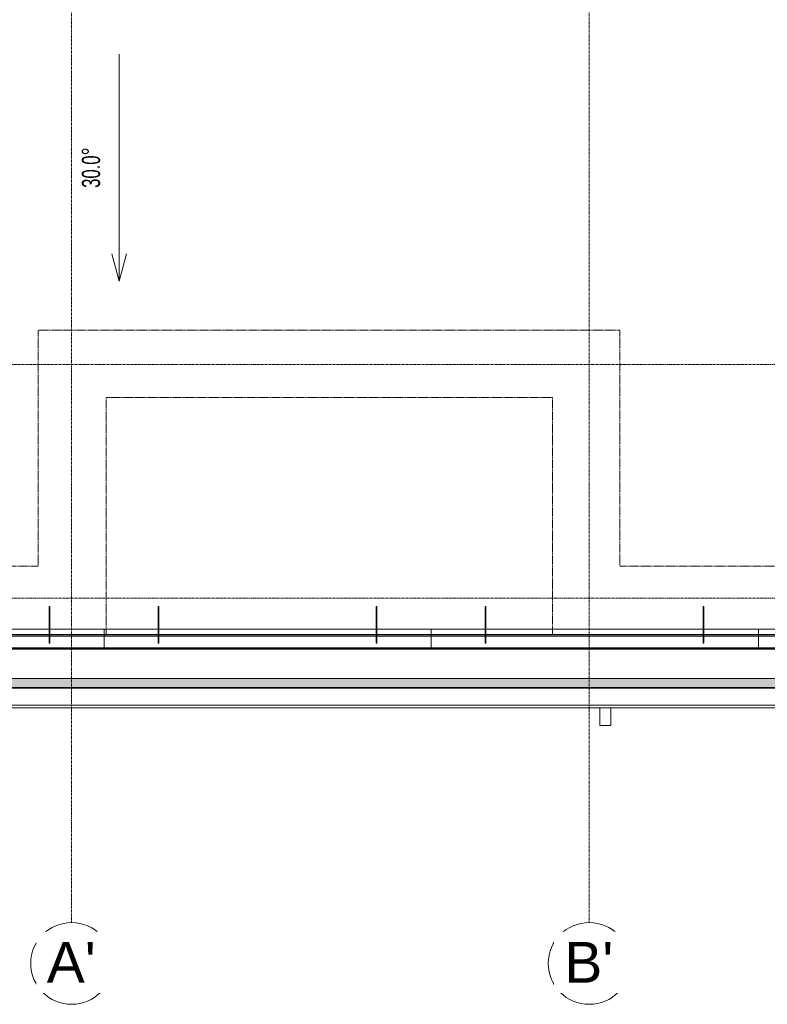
# Model space of a CAD drawing. Header units: millimetres. Extents: x -37728 to 44100, y 631619 to 691915.
# Tile 160 of 256: x -31843 to -27729, y 668037 to 673459. Entities that reach past the tile are written whole.
import ezdxf

# ---------------------------------------------------------------- set-up
doc = ezdxf.new("R2010")
doc.units = ezdxf.units.MM
doc.linetypes.add('Linia siatki', pattern=[2.2225, 1.27, -0.3175, 0.3175, -0.3175])
doc.linetypes.add('Ukryty', pattern=[0.714375, 0.47625, -0.238125])
doc.layers.add('_XREF', color=7, linetype='Continuous')
for name, color, linetype, lineweight in [('A-DETL-HDLN', 252, 'Ukryty', 5), ('A-DETL-MBND', 252, 'Continuous', 5), ('A-ROOF-OTLN', 252, 'Continuous', 5), ('A-ROOF-PATT', 252, 'Continuous', 5), ('G-ANNO-DIMS', 252, 'Continuous', 5), ('S-GRID', 252, 'Continuous', 5), ('S-GRID-IDEN', 252, 'Continuous', 5)]:
    doc.layers.add(name, color=color, linetype=linetype, lineweight=lineweight)
doc.styles.add('Arial Narrow_1', font='ARIALN.TTF', dxfattribs={"width": 0.8, "height": 10})
doc.styles.add('Arial_2', font='arial.ttf', dxfattribs={"height": 22.5})

# ---------------------------------------------------------------- blocks, each defined once
blk = doc.blocks.new('Construction_Roof-Accessories_Lindab_KOTEGL - Construction_Roof-Accessories_Lindab_KOTEGL-V33-Dach PB')
at = {"layer": 'A-DETL-MBND', "color": 252}
for p, q in [((63731.56, 65508.46), (63731.56, 65523.02)), ((63731.56, 65523.02), (63731.56, 65514.05)), ((63731.86, 65523.02), (63731.56, 65523.02)), ((63731.86, 65514.05), (63731.86, 65523.02)), ((63731.86, 65523.02), (63731.86, 65508.46)), ((63731.56, 65511.84), (63731.56, 65514.05)), ((63731.56, 65514.05), (63731.56, 65512)), ((63731.56, 65511.54), (63731.56, 65513.26)), ((63731.56, 65512), (63731.56, 65511.55)), ((63731.56, 65512), (63731.86, 65512)), ((63731.56, 65511.55), (63731.56, 65511.84)), ((63731.56, 65509.35), (63731.56, 65511.55)), ((63731.56, 65511.55), (63731.56, 65511.49)), ((63731.56, 65511.48), (63731.56, 65511.54)), ((63731.56, 65511.32), (63731.56, 65511.48)), ((63731.56, 65511.05), (63731.56, 65511.45)), ((63731.56, 65511.45), (63731.56, 65511.09)), ((63731.56, 65511.12), (63731.56, 65511.28)), ((63731.56, 65511.07), (63731.56, 65510.44)), ((63731.56, 65509.04), (63731.56, 65510.76)), ((63731.56, 65510.39), (63731.56, 65509.05)), ((63731.56, 65509.05), (63731.56, 65509.35)), ((63731.86, 65514.05), (63731.86, 65511.84)), ((63731.86, 65512), (63731.86, 65514.05)), ((63731.86, 65513.26), (63731.86, 65511.54)), ((63731.86, 65511.55), (63731.86, 65512)), ((63731.86, 65511.84), (63731.86, 65511.55)), ((63731.86, 65511.55), (63731.86, 65509.35)), ((63731.86, 65511.49), (63731.86, 65511.55)), ((63731.86, 65511.54), (63731.86, 65511.48)), ((63731.86, 65511.48), (63731.86, 65511.32)), ((63731.86, 65511.45), (63731.86, 65511.09)), ((63731.86, 65511.09), (63731.86, 65511.45)), ((63731.86, 65511.28), (63731.86, 65511.12)), ((63731.86, 65511.09), (63731.86, 65511.05)), ((63731.86, 65510.44), (63731.86, 65511.07)), ((63731.86, 65511.05), (63731.86, 65511.05)), ((63731.86, 65510.76), (63731.86, 65509.04)), ((63731.86, 65509.05), (63731.86, 65510.39)), ((63731.86, 65509.35), (63731.86, 65509.05)), ((63731.56, 65508.25), (63731.56, 65509.05)), ((63731.56, 65509.05), (63731.56, 65508.98)), ((63731.56, 65508.98), (63731.56, 65509.04)), ((63731.56, 65508.82), (63731.56, 65508.98)), ((63731.56, 65508.59), (63731.56, 65508.95)), ((63731.56, 65508.95), (63731.56, 65508.59)), ((63731.56, 65508.62), (63731.56, 65508.78)), ((63731.56, 65508.55), (63731.56, 65508.59)), ((63731.56, 65508.57), (63731.56, 65506.09)), ((63731.56, 65508.55), (63731.56, 65508.55)), ((63731.56, 65508.46), (63731.56, 65507.65)), ((63731.56, 65507.99), (63731.56, 65508.32)), ((63731.56, 65506.05), (63731.56, 65508.25)), ((63731.56, 65507.65), (63731.56, 65507.98)), ((63731.56, 65503.07), (63731.56, 65507.65)), ((63731.56, 65506.84), (63731.56, 65507.6)), ((63731.56, 65506.09), (63731.56, 65504.19)), ((63731.56, 65504.15), (63731.56, 65502.89)), ((63731.86, 65509.05), (63731.86, 65508.25)), ((63731.86, 65508.98), (63731.86, 65509.05)), ((63731.86, 65509.04), (63731.86, 65508.98)), ((63731.86, 65508.98), (63731.86, 65508.82)), ((63731.86, 65508.95), (63731.86, 65508.59)), ((63731.86, 65508.59), (63731.86, 65508.95)), ((63731.86, 65508.78), (63731.86, 65508.62)), ((63731.86, 65508.59), (63731.86, 65508.55)), ((63731.86, 65506.09), (63731.86, 65508.57)), ((63731.86, 65508.55), (63731.86, 65508.55)), ((63731.86, 65507.65), (63731.86, 65508.46)), ((63731.86, 65508.32), (63731.86, 65507.99)), ((63731.86, 65508.25), (63731.86, 65506.05)), ((63731.86, 65507.98), (63731.86, 65507.65)), ((63731.86, 65507.65), (63731.86, 65503.07)), ((63731.86, 65507.6), (63731.86, 65506.84)), ((63731.86, 65504.19), (63731.86, 65506.09)), ((63731.86, 65502.89), (63731.86, 65504.15)), ((63731.56, 65503.07), (63731.56, 65502.82)), ((63731.56, 65502.89), (63731.56, 65502.84)), ((63731.56, 65502.84), (63731.56, 65502.82)), ((63731.56, 65502.82), (63731.86, 65502.82)), ((63731.86, 65502.82), (63731.86, 65503.07)), ((63731.86, 65502.84), (63731.86, 65502.89)), ((63731.86, 65502.82), (63731.86, 65502.84))]:
    blk.add_line(p, q, dxfattribs=at)
blk = doc.blocks.new('Construction_Roof-Accessories_Lindab_SNO_KOTEGL - Construction_Roof-Accessories_Lindab_SNO-V34-Dach PB')
at = {"layer": 'A-DETL-MBND', "color": 252}
for p, q in [((63611.56, 65510.41), (63581.86, 65510.41)), ((63581.86, 65510.41), (63581.86, 65510.31)), ((63581.86, 65510.41), (63581.86, 65510.38)), ((63581.86, 65504.19), (63581.86, 65510.38)), ((63581.86, 65510.25), (63581.86, 65510.3)), ((63581.86, 65510.28), (63581.86, 65510.3)), ((63581.86, 65510.28), (63581.86, 65504.19)), ((63581.86, 65510.25), (63581.86, 65506.85)), ((63581.86, 65506.78), (63581.86, 65510.25)), ((63611.86, 65510.41), (63611.58, 65510.41)), ((63731.56, 65510.41), (63611.86, 65510.41)), ((63731.86, 65510.41), (63731.58, 65510.41)), ((63761.86, 65510.41), (63731.9, 65510.41)), ((63761.86, 65510.31), (63761.86, 65510.41)), ((63761.86, 65510.38), (63761.86, 65510.41)), ((63761.86, 65510.38), (63761.86, 65504.19)), ((63761.86, 65510.3), (63761.86, 65510.28)), ((63761.86, 65510.3), (63761.86, 65510.27)), ((63761.86, 65504.19), (63761.86, 65510.28)), ((63761.86, 65510.27), (63761.86, 65510.25)), ((63761.86, 65510.25), (63761.86, 65506.78)), ((63761.86, 65506.85), (63761.86, 65510.25)), ((63581.86, 65506.93), (63581.86, 65507.58)), ((63581.86, 65507.58), (63581.86, 65507.54)), ((63581.86, 65507.58), (63611.56, 65507.58)), ((63581.86, 65507.54), (63581.86, 65506.93)), ((63581.86, 65507.54), (63611.56, 65507.54)), ((63581.86, 65506.86), (63581.86, 65506.93)), ((63581.86, 65506.73), (63581.86, 65506.86)), ((63581.86, 65506.79), (63581.86, 65506.85)), ((63581.86, 65506.85), (63611.56, 65506.85)), ((63581.86, 65506.73), (63581.86, 65506.79)), ((63581.86, 65506.78), (63581.86, 65506.6)), ((63581.86, 65506.78), (63611.56, 65506.78)), ((63581.86, 65506.72), (63581.86, 65506.73)), ((63581.86, 65506.72), (63581.86, 65506.73)), ((63581.86, 65506.66), (63581.86, 65506.62)), ((63581.86, 65506.62), (63581.86, 65506.6)), ((63581.86, 65506.6), (63611.56, 65506.6)), ((63581.86, 65504.19), (63581.86, 65503.86)), ((63581.86, 65503.93), (63581.86, 65504.08)), ((63581.86, 65503.92), (63581.86, 65500.14)), ((63581.86, 65500.09), (63581.86, 65503.86)), ((63611.56, 65507.58), (63611.86, 65507.58)), ((63611.56, 65506.85), (63611.86, 65506.85)), ((63611.56, 65506.6), (63611.86, 65506.6)), ((63611.58, 65506.78), (63611.86, 65506.78)), ((63611.59, 65507.54), (63611.86, 65507.54)), ((63611.86, 65507.58), (63731.56, 65507.58)), ((63611.86, 65507.54), (63731.56, 65507.54)), ((63611.86, 65506.85), (63731.56, 65506.85)), ((63611.86, 65506.78), (63731.56, 65506.78)), ((63611.86, 65506.6), (63731.56, 65506.6)), ((63731.56, 65507.58), (63731.86, 65507.58)), ((63731.56, 65506.85), (63731.86, 65506.85)), ((63731.56, 65506.6), (63731.86, 65506.6)), ((63731.58, 65506.78), (63731.86, 65506.78)), ((63731.59, 65507.54), (63731.86, 65507.54)), ((63731.9, 65507.58), (63761.86, 65507.58)), ((63731.9, 65507.54), (63761.86, 65507.54)), ((63731.9, 65506.85), (63761.86, 65506.85)), ((63731.9, 65506.78), (63761.86, 65506.78)), ((63731.9, 65506.6), (63761.86, 65506.6)), ((63761.86, 65507.54), (63761.86, 65507.58)), ((63761.86, 65507.58), (63761.86, 65506.93)), ((63761.86, 65506.93), (63761.86, 65507.54)), ((63761.86, 65506.93), (63761.86, 65506.72)), ((63761.86, 65506.85), (63761.86, 65506.72)), ((63761.86, 65506.61), (63761.86, 65506.78)), ((63761.86, 65506.62), (63761.86, 65506.66)), ((63761.86, 65506.6), (63761.86, 65506.62)), ((63761.86, 65506.6), (63761.86, 65506.61)), ((63761.86, 65506.6), (63761.86, 65506.6)), ((63761.86, 65503.86), (63761.86, 65504.19)), ((63761.86, 65504.08), (63761.86, 65503.93)), ((63761.86, 65500.14), (63761.86, 65503.92)), ((63761.86, 65503.86), (63761.86, 65500.09)), ((63581.86, 65500.14), (63761.86, 65500.14)), ((63581.86, 65499.87), (63581.86, 65500.09)), ((63581.86, 65500.09), (63761.86, 65500.09)), ((63581.86, 65500.02), (63581.86, 65499.94)), ((63581.86, 65499.94), (63581.86, 65499.87)), ((63581.86, 65499.7), (63581.86, 65499.81)), ((63581.86, 65499.81), (63581.86, 65499.7)), ((63581.86, 65499.81), (63761.86, 65499.81)), ((63581.86, 65499.74), (63581.86, 65499.8)), ((63581.86, 65499.67), (63581.86, 65499.74)), ((63581.86, 65499.55), (63581.86, 65499.7)), ((63581.86, 65499.7), (63761.86, 65499.7)), ((63581.86, 65499.66), (63581.86, 65499.67)), ((63581.86, 65499.66), (63581.86, 65499.67)), ((63581.86, 65499.66), (63581.86, 65499.54)), ((63581.86, 65499.55), (63581.86, 65499.54)), ((63581.86, 65499.54), (63761.86, 65499.54)), ((63761.86, 65500.09), (63761.86, 65499.87)), ((63761.86, 65499.94), (63761.86, 65500.02)), ((63761.86, 65499.87), (63761.86, 65499.94)), ((63761.86, 65499.7), (63761.86, 65499.81)), ((63761.86, 65499.81), (63761.86, 65499.7)), ((63761.86, 65499.8), (63761.86, 65499.66)), ((63761.86, 65499.7), (63761.86, 65499.55)), ((63761.86, 65499.54), (63761.86, 65499.66)), ((63761.86, 65499.54), (63761.86, 65499.55))]:
    blk.add_line(p, q, dxfattribs=at)
blk = doc.blocks.new('Construction_Roof-Accessories_Lindab_KOTEGL - Construction_Roof-Accessories_Lindab_KOTEGL-V35-Dach PB')
at = {"layer": 'A-DETL-MBND', "color": 252}
for p, q in [((63791.56, 65508.46), (63791.56, 65523.02)), ((63791.56, 65523.02), (63791.56, 65514.05)), ((63791.86, 65523.02), (63791.56, 65523.02)), ((63791.86, 65514.05), (63791.86, 65523.02)), ((63791.86, 65523.02), (63791.86, 65508.46)), ((63791.56, 65511.84), (63791.56, 65514.05)), ((63791.56, 65514.05), (63791.56, 65512)), ((63791.56, 65511.54), (63791.56, 65513.26)), ((63791.56, 65512), (63791.56, 65511.55)), ((63791.56, 65512), (63791.86, 65512)), ((63791.56, 65511.55), (63791.56, 65511.84)), ((63791.56, 65509.35), (63791.56, 65511.55)), ((63791.56, 65511.55), (63791.56, 65511.49)), ((63791.56, 65511.48), (63791.56, 65511.54)), ((63791.56, 65511.32), (63791.56, 65511.48)), ((63791.56, 65511.05), (63791.56, 65511.45)), ((63791.56, 65511.45), (63791.56, 65511.09)), ((63791.56, 65511.12), (63791.56, 65511.28)), ((63791.56, 65511.07), (63791.56, 65510.44)), ((63791.56, 65509.04), (63791.56, 65510.76)), ((63791.56, 65510.38), (63791.56, 65509.05)), ((63791.56, 65509.05), (63791.56, 65509.35)), ((63791.86, 65514.05), (63791.86, 65511.84)), ((63791.86, 65512), (63791.86, 65514.05)), ((63791.86, 65513.26), (63791.86, 65511.54)), ((63791.86, 65511.55), (63791.86, 65512)), ((63791.86, 65511.84), (63791.86, 65511.55)), ((63791.86, 65511.55), (63791.86, 65509.35)), ((63791.86, 65511.49), (63791.86, 65511.55)), ((63791.86, 65511.54), (63791.86, 65511.48)), ((63791.86, 65511.48), (63791.86, 65511.32)), ((63791.86, 65511.45), (63791.86, 65511.09)), ((63791.86, 65511.09), (63791.86, 65511.45)), ((63791.86, 65511.28), (63791.86, 65511.12)), ((63791.86, 65511.09), (63791.86, 65511.05)), ((63791.86, 65510.44), (63791.86, 65511.07)), ((63791.86, 65511.05), (63791.86, 65511.05)), ((63791.86, 65510.76), (63791.86, 65509.04)), ((63791.86, 65509.05), (63791.86, 65510.38)), ((63791.86, 65509.35), (63791.86, 65509.05)), ((63791.56, 65508.25), (63791.56, 65509.05)), ((63791.56, 65509.05), (63791.56, 65508.98)), ((63791.56, 65508.98), (63791.56, 65509.04)), ((63791.56, 65508.82), (63791.56, 65508.98)), ((63791.56, 65508.59), (63791.56, 65508.95)), ((63791.56, 65508.95), (63791.56, 65508.59)), ((63791.56, 65508.62), (63791.56, 65508.78)), ((63791.56, 65508.55), (63791.56, 65508.59)), ((63791.56, 65508.57), (63791.56, 65506.09)), ((63791.56, 65508.55), (63791.56, 65508.55)), ((63791.56, 65508.46), (63791.56, 65507.65)), ((63791.56, 65507.99), (63791.56, 65508.32)), ((63791.56, 65506.05), (63791.56, 65508.25)), ((63791.56, 65507.65), (63791.56, 65507.98)), ((63791.56, 65503.07), (63791.56, 65507.65)), ((63791.56, 65506.84), (63791.56, 65507.6)), ((63791.56, 65506.09), (63791.56, 65504.18)), ((63791.56, 65504.15), (63791.56, 65502.89)), ((63791.86, 65509.05), (63791.86, 65508.25)), ((63791.86, 65508.98), (63791.86, 65509.05)), ((63791.86, 65509.04), (63791.86, 65508.98)), ((63791.86, 65508.98), (63791.86, 65508.82)), ((63791.86, 65508.95), (63791.86, 65508.73)), ((63791.86, 65508.59), (63791.86, 65508.95)), ((63791.86, 65508.78), (63791.86, 65508.62)), ((63791.86, 65508.73), (63791.86, 65508.59)), ((63791.86, 65508.59), (63791.86, 65508.55)), ((63791.86, 65506.09), (63791.86, 65508.57)), ((63791.86, 65508.55), (63791.86, 65508.55)), ((63791.86, 65507.65), (63791.86, 65508.46)), ((63791.86, 65508.32), (63791.86, 65507.99)), ((63791.86, 65508.25), (63791.86, 65506.05)), ((63791.86, 65507.98), (63791.86, 65507.65)), ((63791.86, 65507.65), (63791.86, 65503.07)), ((63791.86, 65507.6), (63791.86, 65506.84)), ((63791.86, 65504.18), (63791.86, 65506.09)), ((63791.86, 65502.89), (63791.86, 65504.15)), ((63791.56, 65503.07), (63791.56, 65502.82)), ((63791.56, 65502.89), (63791.56, 65502.84)), ((63791.56, 65502.84), (63791.56, 65502.82)), ((63791.56, 65502.82), (63791.86, 65502.82)), ((63791.86, 65502.82), (63791.86, 65503.07)), ((63791.86, 65502.84), (63791.86, 65502.89)), ((63791.86, 65502.82), (63791.86, 65502.84))]:
    blk.add_line(p, q, dxfattribs=at)
blk = doc.blocks.new('Construction_Roof-Accessories_Lindab_KOTEGL - Construction_Roof-Accessories_Lindab_KOTEGL-V36-Dach PB')
at = {"layer": 'A-DETL-MBND', "color": 252}
for p, q in [((63911.56, 65508.46), (63911.56, 65523.02)), ((63911.56, 65523.02), (63911.56, 65514.05)), ((63911.86, 65523.02), (63911.56, 65523.02)), ((63911.86, 65514.05), (63911.86, 65523.02)), ((63911.86, 65523.02), (63911.86, 65508.46)), ((63911.56, 65511.84), (63911.56, 65514.05)), ((63911.56, 65514.05), (63911.56, 65512)), ((63911.56, 65511.54), (63911.56, 65513.26)), ((63911.56, 65512), (63911.56, 65511.55)), ((63911.56, 65512), (63911.86, 65512)), ((63911.56, 65511.55), (63911.56, 65511.84)), ((63911.56, 65509.35), (63911.56, 65511.55)), ((63911.56, 65511.55), (63911.56, 65511.49)), ((63911.56, 65511.48), (63911.56, 65511.54)), ((63911.56, 65511.32), (63911.56, 65511.48)), ((63911.56, 65511.05), (63911.56, 65511.45)), ((63911.56, 65511.45), (63911.56, 65511.09)), ((63911.56, 65511.12), (63911.56, 65511.28)), ((63911.56, 65511.07), (63911.56, 65510.44)), ((63911.56, 65509.04), (63911.56, 65510.76)), ((63911.56, 65510.39), (63911.56, 65509.05)), ((63911.56, 65509.05), (63911.56, 65509.35)), ((63911.86, 65514.05), (63911.86, 65511.84)), ((63911.86, 65512), (63911.86, 65514.05)), ((63911.86, 65513.26), (63911.86, 65511.54)), ((63911.86, 65511.55), (63911.86, 65512)), ((63911.86, 65511.84), (63911.86, 65511.55)), ((63911.86, 65511.55), (63911.86, 65509.35)), ((63911.86, 65511.49), (63911.86, 65511.55)), ((63911.86, 65511.54), (63911.86, 65511.48)), ((63911.86, 65511.48), (63911.86, 65511.32)), ((63911.86, 65511.45), (63911.86, 65511.09)), ((63911.86, 65511.09), (63911.86, 65511.45)), ((63911.86, 65511.28), (63911.86, 65511.12)), ((63911.86, 65511.09), (63911.86, 65511.05)), ((63911.86, 65510.44), (63911.86, 65511.07)), ((63911.86, 65511.05), (63911.86, 65511.05)), ((63911.86, 65510.76), (63911.86, 65509.04)), ((63911.86, 65509.05), (63911.86, 65510.39)), ((63911.86, 65509.35), (63911.86, 65509.05)), ((63911.56, 65508.25), (63911.56, 65509.05)), ((63911.56, 65509.05), (63911.56, 65508.98)), ((63911.56, 65508.98), (63911.56, 65509.04)), ((63911.56, 65508.82), (63911.56, 65508.98)), ((63911.56, 65508.59), (63911.56, 65508.95)), ((63911.56, 65508.95), (63911.56, 65508.59)), ((63911.56, 65508.62), (63911.56, 65508.78)), ((63911.56, 65508.55), (63911.56, 65508.59)), ((63911.56, 65508.57), (63911.56, 65506.09)), ((63911.56, 65508.55), (63911.56, 65508.55)), ((63911.56, 65508.46), (63911.56, 65507.65)), ((63911.56, 65507.99), (63911.56, 65508.32)), ((63911.56, 65506.05), (63911.56, 65508.25)), ((63911.56, 65507.65), (63911.56, 65507.98)), ((63911.56, 65503.07), (63911.56, 65507.65)), ((63911.56, 65506.84), (63911.56, 65507.6)), ((63911.56, 65506.09), (63911.56, 65504.19)), ((63911.56, 65504.15), (63911.56, 65502.89)), ((63911.86, 65509.05), (63911.86, 65508.25)), ((63911.86, 65508.98), (63911.86, 65509.05)), ((63911.86, 65509.04), (63911.86, 65508.98)), ((63911.86, 65508.98), (63911.86, 65508.82)), ((63911.86, 65508.95), (63911.86, 65508.59)), ((63911.86, 65508.59), (63911.86, 65508.95)), ((63911.86, 65508.78), (63911.86, 65508.62)), ((63911.86, 65508.59), (63911.86, 65508.55)), ((63911.86, 65506.09), (63911.86, 65508.57)), ((63911.86, 65508.55), (63911.86, 65508.55)), ((63911.86, 65507.65), (63911.86, 65508.46)), ((63911.86, 65508.32), (63911.86, 65507.99)), ((63911.86, 65508.25), (63911.86, 65506.05)), ((63911.86, 65507.98), (63911.86, 65507.65)), ((63911.86, 65507.65), (63911.86, 65503.07)), ((63911.86, 65507.6), (63911.86, 65506.84)), ((63911.86, 65504.19), (63911.86, 65506.09)), ((63911.86, 65502.89), (63911.86, 65504.15)), ((63911.56, 65503.07), (63911.56, 65502.82)), ((63911.56, 65502.89), (63911.56, 65502.84)), ((63911.56, 65502.84), (63911.56, 65502.82)), ((63911.56, 65502.82), (63911.86, 65502.82)), ((63911.86, 65502.82), (63911.86, 65503.07)), ((63911.86, 65502.84), (63911.86, 65502.89)), ((63911.86, 65502.82), (63911.86, 65502.84))]:
    blk.add_line(p, q, dxfattribs=at)
blk = doc.blocks.new('Construction_Roof-Accessories_Lindab_SNO_KOTEGL - Construction_Roof-Accessories_Lindab_SNO-V37-Dach PB')
at = {"layer": 'A-DETL-MBND', "color": 252}
for p, q in [((63791.56, 65510.41), (63761.86, 65510.41)), ((63761.86, 65510.41), (63761.86, 65510.35)), ((63761.86, 65510.41), (63761.86, 65510.38)), ((63761.86, 65504.19), (63761.86, 65510.38)), ((63761.86, 65510.35), (63761.86, 65510.31)), ((63761.86, 65510.29), (63761.86, 65510.3)), ((63761.86, 65510.28), (63761.86, 65510.3)), ((63761.86, 65510.25), (63761.86, 65510.29)), ((63761.86, 65510.28), (63761.86, 65504.19)), ((63761.86, 65510.25), (63761.86, 65506.85)), ((63761.86, 65506.78), (63761.86, 65510.25)), ((63791.86, 65510.41), (63791.58, 65510.41)), ((63911.56, 65510.41), (63791.86, 65510.41)), ((63911.86, 65510.41), (63911.58, 65510.41)), ((63941.86, 65510.41), (63911.86, 65510.41)), ((63941.86, 65510.31), (63941.86, 65510.41)), ((63941.86, 65510.38), (63941.86, 65510.41)), ((63941.86, 65510.38), (63941.86, 65504.19)), ((63941.86, 65510.3), (63941.86, 65510.28)), ((63941.86, 65510.3), (63941.86, 65510.25)), ((63941.86, 65504.19), (63941.86, 65510.28)), ((63941.86, 65510.25), (63941.86, 65506.78)), ((63941.86, 65506.85), (63941.86, 65510.25)), ((63761.86, 65506.93), (63761.86, 65507.58)), ((63761.86, 65507.58), (63761.86, 65507.54)), ((63761.86, 65507.58), (63791.56, 65507.58)), ((63761.86, 65507.54), (63761.86, 65506.93)), ((63761.86, 65507.54), (63791.56, 65507.54)), ((63761.86, 65506.8), (63761.86, 65506.93)), ((63761.86, 65506.79), (63761.86, 65506.85)), ((63761.86, 65506.85), (63791.56, 65506.85)), ((63761.86, 65506.76), (63761.86, 65506.8)), ((63761.86, 65506.75), (63761.86, 65506.79)), ((63761.86, 65506.78), (63761.86, 65506.6)), ((63761.86, 65506.78), (63791.56, 65506.78)), ((63761.86, 65506.73), (63761.86, 65506.76)), ((63761.86, 65506.73), (63761.86, 65506.75)), ((63761.86, 65506.72), (63761.86, 65506.73)), ((63761.86, 65506.72), (63761.86, 65506.73)), ((63761.86, 65506.66), (63761.86, 65506.6)), ((63761.86, 65506.6), (63791.56, 65506.6)), ((63761.86, 65504.19), (63761.86, 65503.86)), ((63761.86, 65503.93), (63761.86, 65504.08)), ((63761.86, 65503.92), (63761.86, 65500.14)), ((63761.86, 65500.09), (63761.86, 65503.86)), ((63791.56, 65507.58), (63791.86, 65507.58)), ((63791.56, 65506.85), (63791.86, 65506.85)), ((63791.56, 65506.6), (63791.86, 65506.6)), ((63791.58, 65506.78), (63791.86, 65506.78)), ((63791.59, 65507.54), (63791.86, 65507.54)), ((63791.86, 65507.58), (63911.56, 65507.58)), ((63791.86, 65507.54), (63911.56, 65507.54)), ((63791.86, 65506.85), (63911.56, 65506.85)), ((63791.86, 65506.78), (63911.56, 65506.78)), ((63791.86, 65506.6), (63911.56, 65506.6)), ((63911.56, 65507.58), (63911.86, 65507.58)), ((63911.56, 65506.85), (63911.86, 65506.85)), ((63911.56, 65506.6), (63911.86, 65506.6)), ((63911.58, 65506.78), (63911.86, 65506.78)), ((63911.59, 65507.54), (63911.86, 65507.54)), ((63911.86, 65507.58), (63941.86, 65507.58)), ((63911.86, 65507.54), (63941.86, 65507.54)), ((63911.86, 65506.85), (63941.86, 65506.85)), ((63911.86, 65506.78), (63941.86, 65506.78)), ((63911.86, 65506.6), (63941.86, 65506.6)), ((63941.86, 65507.54), (63941.86, 65507.58)), ((63941.86, 65507.58), (63941.86, 65506.93)), ((63941.86, 65506.93), (63941.86, 65507.54)), ((63941.86, 65506.93), (63941.86, 65506.72)), ((63941.86, 65506.85), (63941.86, 65506.79)), ((63941.86, 65506.79), (63941.86, 65506.72)), ((63941.86, 65506.6), (63941.86, 65506.78)), ((63941.86, 65506.6), (63941.86, 65506.66)), ((63941.86, 65503.86), (63941.86, 65504.19)), ((63941.86, 65504.08), (63941.86, 65503.93)), ((63941.86, 65500.14), (63941.86, 65503.92)), ((63941.86, 65503.86), (63941.86, 65500.09)), ((63761.86, 65500.14), (63941.86, 65500.14)), ((63761.86, 65499.87), (63761.86, 65500.09)), ((63761.86, 65500.09), (63941.86, 65500.09)), ((63761.86, 65500.02), (63761.86, 65499.94)), ((63761.86, 65499.94), (63761.86, 65499.87)), ((63761.86, 65499.7), (63761.86, 65499.81)), ((63761.86, 65499.81), (63761.86, 65499.7)), ((63761.86, 65499.81), (63941.86, 65499.81)), ((63761.86, 65499.66), (63761.86, 65499.8)), ((63761.86, 65499.55), (63761.86, 65499.7)), ((63761.86, 65499.7), (63941.86, 65499.7)), ((63761.86, 65499.66), (63761.86, 65499.67)), ((63761.86, 65499.66), (63761.86, 65499.54)), ((63761.86, 65499.55), (63761.86, 65499.54)), ((63761.86, 65499.54), (63941.86, 65499.54)), ((63941.86, 65500.09), (63941.86, 65499.87)), ((63941.86, 65499.94), (63941.86, 65500.02)), ((63941.86, 65499.87), (63941.86, 65499.94)), ((63941.86, 65499.7), (63941.86, 65499.81)), ((63941.86, 65499.81), (63941.86, 65499.7)), ((63941.86, 65499.8), (63941.86, 65499.66)), ((63941.86, 65499.7), (63941.86, 65499.55)), ((63941.86, 65499.54), (63941.86, 65499.66)), ((63941.86, 65499.54), (63941.86, 65499.55))]:
    blk.add_line(p, q, dxfattribs=at)
blk = doc.blocks.new('Construction_Roof-Accessories_Lindab_KOTEGL - Construction_Roof-Accessories_Lindab_KOTEGL-V38-Dach PB')
at = {"layer": 'A-DETL-MBND', "color": 252}
for p, q in [((63971.56, 65508.46), (63971.56, 65523.02)), ((63971.56, 65523.02), (63971.56, 65514.05)), ((63971.86, 65523.02), (63971.56, 65523.02)), ((63971.86, 65514.05), (63971.86, 65523.02)), ((63971.86, 65523.02), (63971.86, 65508.46)), ((63971.56, 65511.84), (63971.56, 65514.05)), ((63971.56, 65514.05), (63971.56, 65512)), ((63971.56, 65511.54), (63971.56, 65513.26)), ((63971.56, 65512), (63971.56, 65511.55)), ((63971.56, 65512), (63971.86, 65512)), ((63971.56, 65511.55), (63971.56, 65511.84)), ((63971.56, 65509.35), (63971.56, 65511.55)), ((63971.56, 65511.55), (63971.56, 65511.49)), ((63971.56, 65511.48), (63971.56, 65511.54)), ((63971.56, 65511.32), (63971.56, 65511.48)), ((63971.56, 65511.05), (63971.56, 65511.45)), ((63971.56, 65511.45), (63971.56, 65511.09)), ((63971.56, 65511.12), (63971.56, 65511.28)), ((63971.56, 65511.07), (63971.56, 65510.44)), ((63971.56, 65509.04), (63971.56, 65510.76)), ((63971.56, 65510.38), (63971.56, 65509.05)), ((63971.56, 65509.05), (63971.56, 65509.35)), ((63971.86, 65514.05), (63971.86, 65511.84)), ((63971.86, 65512), (63971.86, 65514.05)), ((63971.86, 65513.26), (63971.86, 65511.54)), ((63971.86, 65511.55), (63971.86, 65512)), ((63971.86, 65511.84), (63971.86, 65511.55)), ((63971.86, 65511.55), (63971.86, 65509.35)), ((63971.86, 65511.49), (63971.86, 65511.55)), ((63971.86, 65511.54), (63971.86, 65511.48)), ((63971.86, 65511.48), (63971.86, 65511.32)), ((63971.86, 65511.45), (63971.86, 65511.09)), ((63971.86, 65511.09), (63971.86, 65511.45)), ((63971.86, 65511.28), (63971.86, 65511.12)), ((63971.86, 65511.09), (63971.86, 65511.05)), ((63971.86, 65510.44), (63971.86, 65511.07)), ((63971.86, 65511.05), (63971.86, 65511.05)), ((63971.86, 65510.76), (63971.86, 65509.04)), ((63971.86, 65509.05), (63971.86, 65510.38)), ((63971.86, 65509.35), (63971.86, 65509.05)), ((63971.56, 65508.25), (63971.56, 65509.05)), ((63971.56, 65509.05), (63971.56, 65508.98)), ((63971.56, 65508.98), (63971.56, 65509.04)), ((63971.56, 65508.82), (63971.56, 65508.98)), ((63971.56, 65508.59), (63971.56, 65508.95)), ((63971.56, 65508.95), (63971.56, 65508.59)), ((63971.56, 65508.62), (63971.56, 65508.78)), ((63971.56, 65508.55), (63971.56, 65508.59)), ((63971.56, 65508.57), (63971.56, 65506.09)), ((63971.56, 65508.55), (63971.56, 65508.55)), ((63971.56, 65508.46), (63971.56, 65507.65)), ((63971.56, 65507.99), (63971.56, 65508.32)), ((63971.56, 65506.05), (63971.56, 65508.25)), ((63971.56, 65507.65), (63971.56, 65507.98)), ((63971.56, 65503.07), (63971.56, 65507.65)), ((63971.56, 65506.84), (63971.56, 65507.6)), ((63971.56, 65506.09), (63971.56, 65504.18)), ((63971.56, 65504.15), (63971.56, 65502.89)), ((63971.86, 65509.05), (63971.86, 65508.25)), ((63971.86, 65508.98), (63971.86, 65509.05)), ((63971.86, 65509.04), (63971.86, 65508.98)), ((63971.86, 65508.98), (63971.86, 65508.82)), ((63971.86, 65508.95), (63971.86, 65508.59)), ((63971.86, 65508.59), (63971.86, 65508.95)), ((63971.86, 65508.78), (63971.86, 65508.62)), ((63971.86, 65508.59), (63971.86, 65508.55)), ((63971.86, 65506.09), (63971.86, 65508.57)), ((63971.86, 65508.55), (63971.86, 65508.55)), ((63971.86, 65507.65), (63971.86, 65508.46)), ((63971.86, 65508.32), (63971.86, 65507.99)), ((63971.86, 65508.25), (63971.86, 65506.05)), ((63971.86, 65507.98), (63971.86, 65507.65)), ((63971.86, 65507.65), (63971.86, 65503.07)), ((63971.86, 65507.6), (63971.86, 65506.84)), ((63971.86, 65504.18), (63971.86, 65506.09)), ((63971.86, 65502.89), (63971.86, 65504.15)), ((63971.56, 65503.07), (63971.56, 65502.82)), ((63971.56, 65502.89), (63971.56, 65502.84)), ((63971.56, 65502.84), (63971.56, 65502.82)), ((63971.56, 65502.82), (63971.86, 65502.82)), ((63971.86, 65502.82), (63971.86, 65503.07)), ((63971.86, 65502.84), (63971.86, 65502.89)), ((63971.86, 65502.82), (63971.86, 65502.84))]:
    blk.add_line(p, q, dxfattribs=at)
blk = doc.blocks.new('Construction_Roof-Accessories_Lindab_KOTEGL - Construction_Roof-Accessories_Lindab_KOTEGL-V39-Dach PB')
at = {"layer": 'A-DETL-MBND', "color": 252}
for p, q in [((64091.56, 65508.46), (64091.56, 65523.02)), ((64091.56, 65523.02), (64091.56, 65514.05)), ((64091.86, 65523.02), (64091.56, 65523.02)), ((64091.86, 65514.05), (64091.86, 65523.02)), ((64091.86, 65523.02), (64091.86, 65508.46)), ((64091.56, 65511.84), (64091.56, 65514.05)), ((64091.56, 65514.05), (64091.56, 65512)), ((64091.56, 65511.54), (64091.56, 65513.26)), ((64091.56, 65512), (64091.56, 65511.55)), ((64091.56, 65512), (64091.86, 65512)), ((64091.56, 65511.55), (64091.56, 65511.84)), ((64091.56, 65509.35), (64091.56, 65511.55)), ((64091.56, 65511.55), (64091.56, 65511.49)), ((64091.56, 65511.48), (64091.56, 65511.54)), ((64091.56, 65511.32), (64091.56, 65511.48)), ((64091.56, 65511.05), (64091.56, 65511.45)), ((64091.56, 65511.45), (64091.56, 65511.09)), ((64091.56, 65511.12), (64091.56, 65511.28)), ((64091.56, 65511.07), (64091.56, 65510.44)), ((64091.56, 65509.04), (64091.56, 65510.76)), ((64091.56, 65510.39), (64091.56, 65509.05)), ((64091.56, 65509.05), (64091.56, 65509.35)), ((64091.86, 65514.05), (64091.86, 65511.84)), ((64091.86, 65512), (64091.86, 65514.05)), ((64091.86, 65513.26), (64091.86, 65511.54)), ((64091.86, 65511.55), (64091.86, 65512)), ((64091.86, 65511.84), (64091.86, 65511.55)), ((64091.86, 65511.55), (64091.86, 65509.35)), ((64091.86, 65511.49), (64091.86, 65511.55)), ((64091.86, 65511.54), (64091.86, 65511.48)), ((64091.86, 65511.48), (64091.86, 65511.32)), ((64091.86, 65511.45), (64091.86, 65511.09)), ((64091.86, 65511.09), (64091.86, 65511.45)), ((64091.86, 65511.28), (64091.86, 65511.12)), ((64091.86, 65511.09), (64091.86, 65511.05)), ((64091.86, 65510.44), (64091.86, 65511.07)), ((64091.86, 65511.05), (64091.86, 65511.05)), ((64091.86, 65510.76), (64091.86, 65509.04)), ((64091.86, 65509.05), (64091.86, 65510.39)), ((64091.86, 65509.35), (64091.86, 65509.05)), ((64091.56, 65508.25), (64091.56, 65509.05)), ((64091.56, 65509.05), (64091.56, 65508.98)), ((64091.56, 65508.98), (64091.56, 65509.04)), ((64091.56, 65508.82), (64091.56, 65508.98)), ((64091.56, 65508.59), (64091.56, 65508.95)), ((64091.56, 65508.95), (64091.56, 65508.59)), ((64091.56, 65508.62), (64091.56, 65508.78)), ((64091.56, 65508.55), (64091.56, 65508.59)), ((64091.56, 65508.57), (64091.56, 65506.09)), ((64091.56, 65508.55), (64091.56, 65508.55)), ((64091.56, 65508.46), (64091.56, 65507.65)), ((64091.56, 65507.99), (64091.56, 65508.32)), ((64091.56, 65506.05), (64091.56, 65508.25)), ((64091.56, 65507.65), (64091.56, 65507.98)), ((64091.56, 65503.07), (64091.56, 65507.65)), ((64091.56, 65506.84), (64091.56, 65507.6)), ((64091.56, 65506.09), (64091.56, 65504.19)), ((64091.56, 65504.15), (64091.56, 65502.89)), ((64091.86, 65509.05), (64091.86, 65508.25)), ((64091.86, 65508.98), (64091.86, 65509.05)), ((64091.86, 65509.04), (64091.86, 65508.98)), ((64091.86, 65508.98), (64091.86, 65508.82)), ((64091.86, 65508.95), (64091.86, 65508.59)), ((64091.86, 65508.59), (64091.86, 65508.95)), ((64091.86, 65508.78), (64091.86, 65508.62)), ((64091.86, 65508.59), (64091.86, 65508.55)), ((64091.86, 65506.09), (64091.86, 65508.57)), ((64091.86, 65508.55), (64091.86, 65508.55)), ((64091.86, 65507.65), (64091.86, 65508.46)), ((64091.86, 65508.32), (64091.86, 65507.99)), ((64091.86, 65508.25), (64091.86, 65506.05)), ((64091.86, 65507.98), (64091.86, 65507.65)), ((64091.86, 65507.65), (64091.86, 65503.07)), ((64091.86, 65507.6), (64091.86, 65506.84)), ((64091.86, 65504.19), (64091.86, 65506.09)), ((64091.86, 65502.89), (64091.86, 65504.15)), ((64091.56, 65503.07), (64091.56, 65502.82)), ((64091.56, 65502.89), (64091.56, 65502.84)), ((64091.56, 65502.84), (64091.56, 65502.82)), ((64091.56, 65502.82), (64091.86, 65502.82)), ((64091.86, 65502.82), (64091.86, 65503.07)), ((64091.86, 65502.84), (64091.86, 65502.89)), ((64091.86, 65502.82), (64091.86, 65502.84))]:
    blk.add_line(p, q, dxfattribs=at)
blk = doc.blocks.new('Construction_Roof-Accessories_Lindab_SNO_KOTEGL - Construction_Roof-Accessories_Lindab_SNO-V40-Dach PB')
at = {"layer": 'A-DETL-MBND', "color": 252}
for p, q in [((63971.56, 65510.41), (63941.86, 65510.41)), ((63941.86, 65510.41), (63941.86, 65510.35)), ((63941.86, 65510.41), (63941.86, 65510.38)), ((63941.86, 65504.19), (63941.86, 65510.38)), ((63941.86, 65510.35), (63941.86, 65510.31)), ((63941.86, 65510.25), (63941.86, 65510.3)), ((63941.86, 65510.28), (63941.86, 65510.3)), ((63941.86, 65510.28), (63941.86, 65504.19)), ((63941.86, 65510.25), (63941.86, 65506.85)), ((63941.86, 65506.78), (63941.86, 65510.25)), ((63971.86, 65510.41), (63971.58, 65510.41)), ((64091.56, 65510.41), (63971.86, 65510.41)), ((64091.86, 65510.41), (64091.58, 65510.41)), ((64121.86, 65510.41), (64091.86, 65510.41)), ((64121.86, 65510.39), (64121.86, 65510.41)), ((64121.86, 65510.38), (64121.86, 65510.41)), ((64121.86, 65510.31), (64121.86, 65510.39)), ((64121.86, 65510.38), (64121.86, 65504.19)), ((64121.86, 65510.3), (64121.86, 65510.28)), ((64121.86, 65510.3), (64121.86, 65510.25)), ((64121.86, 65504.19), (64121.86, 65510.28)), ((64121.86, 65510.25), (64121.86, 65506.78)), ((64121.86, 65506.85), (64121.86, 65510.25)), ((63941.86, 65506.93), (63941.86, 65507.58)), ((63941.86, 65507.58), (63941.86, 65507.54)), ((63941.86, 65507.58), (63971.56, 65507.58)), ((63941.86, 65507.54), (63941.86, 65506.93)), ((63941.86, 65507.54), (63971.56, 65507.54)), ((63941.86, 65506.86), (63941.86, 65506.93)), ((63941.86, 65506.72), (63941.86, 65506.86)), ((63941.86, 65506.72), (63941.86, 65506.85)), ((63941.86, 65506.85), (63971.56, 65506.85)), ((63941.86, 65506.78), (63941.86, 65506.6)), ((63941.86, 65506.78), (63971.56, 65506.78)), ((63941.86, 65506.66), (63941.86, 65506.62)), ((63941.86, 65506.62), (63941.86, 65506.6)), ((63941.86, 65506.6), (63971.56, 65506.6)), ((63941.86, 65504.19), (63941.86, 65503.86)), ((63941.86, 65503.93), (63941.86, 65504.08)), ((63941.86, 65503.92), (63941.86, 65500.14)), ((63941.86, 65500.09), (63941.86, 65503.86)), ((63971.56, 65507.58), (63971.86, 65507.58)), ((63971.56, 65506.85), (63971.86, 65506.85)), ((63971.56, 65506.6), (63971.86, 65506.6)), ((63971.58, 65506.78), (63971.86, 65506.78)), ((63971.59, 65507.54), (63971.86, 65507.54)), ((63971.86, 65507.58), (64091.56, 65507.58)), ((63971.86, 65507.54), (64091.56, 65507.54)), ((63971.86, 65506.85), (64091.56, 65506.85)), ((63971.86, 65506.78), (64091.56, 65506.78)), ((63971.86, 65506.6), (64091.56, 65506.6)), ((64091.56, 65507.58), (64091.86, 65507.58)), ((64091.56, 65506.85), (64091.86, 65506.85)), ((64091.56, 65506.6), (64091.86, 65506.6)), ((64091.58, 65506.78), (64091.86, 65506.78)), ((64091.59, 65507.54), (64091.86, 65507.54)), ((64091.86, 65507.58), (64121.86, 65507.58)), ((64091.86, 65507.54), (64121.86, 65507.54)), ((64091.86, 65506.85), (64121.86, 65506.85)), ((64091.86, 65506.78), (64121.86, 65506.78)), ((64091.86, 65506.6), (64121.86, 65506.6)), ((64121.86, 65507.54), (64121.86, 65507.58)), ((64121.86, 65507.58), (64121.86, 65506.93)), ((64121.86, 65506.93), (64121.86, 65507.54)), ((64121.86, 65506.93), (64121.86, 65506.8)), ((64121.86, 65506.85), (64121.86, 65506.75)), ((64121.86, 65506.8), (64121.86, 65506.73)), ((64121.86, 65506.6), (64121.86, 65506.78)), ((64121.86, 65506.75), (64121.86, 65506.72)), ((64121.86, 65506.73), (64121.86, 65506.72)), ((64121.86, 65506.6), (64121.86, 65506.66)), ((64121.86, 65503.86), (64121.86, 65504.19)), ((64121.86, 65504.08), (64121.86, 65503.93)), ((64121.86, 65500.14), (64121.86, 65503.92)), ((64121.86, 65503.86), (64121.86, 65500.09)), ((63941.86, 65500.14), (64121.86, 65500.14)), ((63941.86, 65499.87), (63941.86, 65500.09)), ((63941.86, 65500.09), (64121.86, 65500.09)), ((63941.86, 65500.02), (63941.86, 65499.94)), ((63941.86, 65499.94), (63941.86, 65499.87)), ((63941.86, 65499.7), (63941.86, 65499.81)), ((63941.86, 65499.81), (63941.86, 65499.7)), ((63941.86, 65499.81), (64121.86, 65499.81)), ((63941.86, 65499.67), (63941.86, 65499.8)), ((63941.86, 65499.55), (63941.86, 65499.7)), ((63941.86, 65499.7), (64121.86, 65499.7)), ((63941.86, 65499.66), (63941.86, 65499.67)), ((63941.86, 65499.66), (63941.86, 65499.54)), ((63941.86, 65499.55), (63941.86, 65499.54)), ((63941.86, 65499.54), (64121.86, 65499.54)), ((64121.86, 65500.09), (64121.86, 65499.87)), ((64121.86, 65499.94), (64121.86, 65500.02)), ((64121.86, 65499.87), (64121.86, 65499.94)), ((64121.86, 65499.7), (64121.86, 65499.81)), ((64121.86, 65499.81), (64121.86, 65499.7)), ((64121.86, 65499.8), (64121.86, 65499.66)), ((64121.86, 65499.7), (64121.86, 65499.55)), ((64121.86, 65499.54), (64121.86, 65499.66)), ((64121.86, 65499.54), (64121.86, 65499.55))]:
    blk.add_line(p, q, dxfattribs=at)
blk = doc.blocks.new('Construction_Roof-Accessories_Lindab_SNO_KOTEGL - Construction_Roof-Accessories_Lindab_SNO-V43-Dach PB')
at = {"layer": 'A-DETL-MBND', "color": 252}
for p, q in [((64151.56, 65510.41), (64121.86, 65510.41)), ((64121.86, 65510.41), (64121.86, 65510.35)), ((64121.86, 65510.41), (64121.86, 65510.38)), ((64121.86, 65504.19), (64121.86, 65510.38)), ((64121.86, 65510.35), (64121.86, 65510.31)), ((64121.86, 65510.25), (64121.86, 65510.3)), ((64121.86, 65510.28), (64121.86, 65510.3)), ((64121.86, 65510.28), (64121.86, 65504.19)), ((64121.86, 65510.25), (64121.86, 65506.85)), ((64121.86, 65506.78), (64121.86, 65510.25)), ((64151.86, 65510.41), (64151.58, 65510.41)), ((64271.56, 65510.41), (64151.86, 65510.41)), ((64271.86, 65510.41), (64271.58, 65510.41)), ((64301.86, 65510.41), (64271.86, 65510.41)), ((64301.86, 65510.39), (64301.86, 65510.41)), ((64301.86, 65510.38), (64301.86, 65510.41)), ((64301.86, 65510.31), (64301.86, 65510.39)), ((64301.86, 65510.38), (64301.86, 65504.19)), ((64301.86, 65510.3), (64301.86, 65510.28)), ((64301.86, 65510.3), (64301.86, 65510.29)), ((64301.86, 65510.29), (64301.86, 65510.25)), ((64301.86, 65504.19), (64301.86, 65510.28)), ((64301.86, 65510.25), (64301.86, 65506.78)), ((64301.86, 65506.85), (64301.86, 65510.25)), ((64121.86, 65506.93), (64121.86, 65507.58)), ((64121.86, 65507.58), (64121.86, 65507.54)), ((64121.86, 65507.58), (64151.56, 65507.58)), ((64121.86, 65507.54), (64121.86, 65506.93)), ((64121.86, 65507.54), (64151.56, 65507.54)), ((64121.86, 65506.86), (64121.86, 65506.93)), ((64121.86, 65506.8), (64121.86, 65506.86)), ((64121.86, 65506.79), (64121.86, 65506.85)), ((64121.86, 65506.85), (64151.56, 65506.85)), ((64121.86, 65506.73), (64121.86, 65506.8)), ((64121.86, 65506.75), (64121.86, 65506.79)), ((64121.86, 65506.78), (64121.86, 65506.6)), ((64121.86, 65506.78), (64151.56, 65506.78)), ((64121.86, 65506.73), (64121.86, 65506.75)), ((64121.86, 65506.72), (64121.86, 65506.73)), ((64121.86, 65506.72), (64121.86, 65506.73)), ((64121.86, 65506.66), (64121.86, 65506.62)), ((64121.86, 65506.62), (64121.86, 65506.6)), ((64121.86, 65506.6), (64151.56, 65506.6)), ((64121.86, 65504.19), (64121.86, 65503.86)), ((64121.86, 65503.93), (64121.86, 65504.08)), ((64121.86, 65503.92), (64121.86, 65500.14)), ((64121.86, 65500.09), (64121.86, 65503.86)), ((64151.56, 65507.58), (64151.86, 65507.58)), ((64151.56, 65506.85), (64151.86, 65506.85)), ((64151.56, 65506.6), (64151.86, 65506.6)), ((64151.58, 65506.78), (64151.86, 65506.78)), ((64151.59, 65507.54), (64151.86, 65507.54)), ((64151.86, 65507.58), (64271.56, 65507.58)), ((64151.86, 65507.54), (64271.56, 65507.54)), ((64151.86, 65506.85), (64271.56, 65506.85)), ((64151.86, 65506.78), (64271.56, 65506.78)), ((64151.86, 65506.6), (64271.56, 65506.6)), ((64271.56, 65507.58), (64271.86, 65507.58)), ((64271.56, 65506.85), (64271.86, 65506.85)), ((64271.56, 65506.6), (64271.86, 65506.6)), ((64271.58, 65506.78), (64271.86, 65506.78)), ((64271.59, 65507.54), (64271.86, 65507.54)), ((64271.86, 65507.58), (64301.86, 65507.58)), ((64271.86, 65507.54), (64301.86, 65507.54)), ((64271.86, 65506.85), (64301.86, 65506.85)), ((64271.86, 65506.78), (64301.86, 65506.78)), ((64271.86, 65506.6), (64301.86, 65506.6)), ((64301.86, 65507.54), (64301.86, 65507.58)), ((64301.86, 65507.58), (64301.86, 65506.93)), ((64301.86, 65506.93), (64301.86, 65507.54)), ((64301.86, 65506.93), (64301.86, 65506.86)), ((64301.86, 65506.86), (64301.86, 65506.8)), ((64301.86, 65506.85), (64301.86, 65506.79)), ((64301.86, 65506.8), (64301.86, 65506.76)), ((64301.86, 65506.79), (64301.86, 65506.75)), ((64301.86, 65506.7), (64301.86, 65506.78)), ((64301.86, 65506.76), (64301.86, 65506.73)), ((64301.86, 65506.75), (64301.86, 65506.73)), ((64301.86, 65506.73), (64301.86, 65506.72)), ((64301.86, 65506.73), (64301.86, 65506.72)), ((64301.86, 65506.6), (64301.86, 65506.7)), ((64301.86, 65506.62), (64301.86, 65506.66)), ((64301.86, 65506.6), (64301.86, 65506.62)), ((64301.86, 65503.86), (64301.86, 65504.19)), ((64301.86, 65504.08), (64301.86, 65504.04)), ((64301.86, 65504.04), (64301.86, 65503.98)), ((64301.86, 65503.98), (64301.86, 65503.93)), ((64301.86, 65500.14), (64301.86, 65503.92)), ((64301.86, 65503.86), (64301.86, 65500.09)), ((64121.86, 65500.14), (64301.86, 65500.14)), ((64121.86, 65499.87), (64121.86, 65500.09)), ((64121.86, 65500.09), (64301.86, 65500.09)), ((64121.86, 65500.02), (64121.86, 65499.94)), ((64121.86, 65499.94), (64121.86, 65499.87)), ((64121.86, 65499.7), (64121.86, 65499.81)), ((64121.86, 65499.81), (64121.86, 65499.7)), ((64121.86, 65499.81), (64301.86, 65499.81)), ((64121.86, 65499.67), (64121.86, 65499.8)), ((64121.86, 65499.55), (64121.86, 65499.7)), ((64121.86, 65499.7), (64301.86, 65499.7)), ((64121.86, 65499.66), (64121.86, 65499.67)), ((64121.86, 65499.66), (64121.86, 65499.54)), ((64121.86, 65499.55), (64121.86, 65499.54)), ((64121.86, 65499.54), (64301.86, 65499.54)), ((64301.86, 65500.09), (64301.86, 65499.87)), ((64301.86, 65499.94), (64301.86, 65500.02)), ((64301.86, 65499.87), (64301.86, 65499.94)), ((64301.86, 65499.7), (64301.86, 65499.81)), ((64301.86, 65499.81), (64301.86, 65499.7)), ((64301.86, 65499.8), (64301.86, 65499.74)), ((64301.86, 65499.74), (64301.86, 65499.66)), ((64301.86, 65499.7), (64301.86, 65499.55)), ((64301.86, 65499.56), (64301.86, 65499.66)), ((64301.86, 65499.54), (64301.86, 65499.56)), ((64301.86, 65499.54), (64301.86, 65499.55))]:
    blk.add_line(p, q, dxfattribs=at)
blk = doc.blocks.new('Siatka - M_Symbol siatki - okrąg mniejszy-7853319-Dach PB')
at = {"layer": 'S-GRID-IDEN', "color": 252}
blk.add_circle((0, 0), 0.45, dxfattribs=at)
blk = doc.blocks.new('A$C4e31ac75')
at = {"layer": 'A-ROOF-PATT'}
h = blk.add_hatch(color=256, dxfattribs=at)
h.paths.add_polyline_path([(24.55, 1450.05), (19.55, 1455.05), (-1104.48, 1455.05), (-1109.48, 1450.05), (-9.78, 1450.05), (-9.12, 1450.82), (-8.13, 1451.55), (-6.97, 1452.01), (-5.73, 1452.18), (-4.36, 1451.98), (-3.23, 1451.51), (-2.09, 1450.57), (-1.68, 1450.05), (20.04, 1450.05)])
h.paths.add_polyline_path([(-2.19, 1450.05), (-1.93, 1450.05), (-2.34, 1450.57), (-3.33, 1451.33), (-4.49, 1451.81), (-5.73, 1451.98), (-7.02, 1451.79), (-8.23, 1451.26), (-9.12, 1450.57), (-9.53, 1450.05), (-2.34, 1450.05)])
at = {"layer": 'A-DETL-HDLN'}
for p, q in [((-759.84, 1516.77), (-759.84, 1646.77)), ((-439.68, 1646.77), (-759.84, 1646.77)), ((-439.68, 1516.77), (-439.68, 1646.77)), ((-722.34, 1479.25), (-722.34, 1609.75)), ((-476.68, 1609.75), (-722.34, 1609.75)), ((-476.68, 1609.75), (-476.68, 1479.25)), ((-759.84, 1516.77), (-1068.21, 1516.77)), ((-18.21, 1516.77), (-439.68, 1516.77)), ((-722.34, 1479.25), (-1104.43, 1479.25)), ((19.57, 1479.25), (-476.68, 1479.25))]:
    blk.add_line(p, q, dxfattribs=at)
at = {"layer": 'A-DETL-MBND'}
for p, q in [((-9.95, 1449.81), (-1109.48, 1449.81)), ((-10.09, 1449.61), (-1109.48, 1449.61)), ((24.55, 1440.24), (-1109.48, 1440.24)), ((-1109.48, 1438.85), (24.55, 1438.85)), ((-450.6, 1429.14), (-450.6, 1438.86)), ((-444.6, 1429.14), (-444.6, 1438.86)), ((-444.6, 1429.14), (-450.6, 1429.14))]:
    blk.add_line(p, q, dxfattribs=at)
at = {"layer": 'A-ROOF-OTLN'}
for p, q in [((-1109.48, 1455.05), (24.55, 1455.05)), ((-9.78, 1450.05), (-1109.48, 1450.05))]:
    blk.add_line(p, q, dxfattribs=at)
at = {"layer": 'G-ANNO-DIMS'}
for p, q in [((-715.14, 1798.81), (-715.14, 1673.81)), ((-715.14, 1673.81), (-719.16, 1688.81)), ((-715.14, 1673.81), (-711.12, 1688.81))]:
    blk.add_line(p, q, dxfattribs=at)
at = {"layer": 'S-GRID', "linetype": 'Linia siatki'}
for p, q in [((-741.35, 2434.18), (-741.35, 1320.54)), ((-456.55, 2434.18), (-456.55, 1320.54)), ((-1161.95, 1627.91), (156.7, 1627.91)), ((-1161.95, 1499.24), (156.7, 1499.24))]:
    blk.add_line(p, q, dxfattribs=at)
at = {"layer": 'A-DETL-MBND'}
for name in ['Construction_Roof-Accessories_Lindab_KOTEGL - Construction_Roof-Accessories_Lindab_KOTEGL-V33-Dach PB', 'Construction_Roof-Accessories_Lindab_KOTEGL - Construction_Roof-Accessories_Lindab_KOTEGL-V35-Dach PB', 'Construction_Roof-Accessories_Lindab_KOTEGL - Construction_Roof-Accessories_Lindab_KOTEGL-V36-Dach PB', 'Construction_Roof-Accessories_Lindab_KOTEGL - Construction_Roof-Accessories_Lindab_KOTEGL-V38-Dach PB', 'Construction_Roof-Accessories_Lindab_KOTEGL - Construction_Roof-Accessories_Lindab_KOTEGL-V39-Dach PB', 'Construction_Roof-Accessories_Lindab_SNO_KOTEGL - Construction_Roof-Accessories_Lindab_SNO-V34-Dach PB', 'Construction_Roof-Accessories_Lindab_SNO_KOTEGL - Construction_Roof-Accessories_Lindab_SNO-V37-Dach PB', 'Construction_Roof-Accessories_Lindab_SNO_KOTEGL - Construction_Roof-Accessories_Lindab_SNO-V40-Dach PB', 'Construction_Roof-Accessories_Lindab_SNO_KOTEGL - Construction_Roof-Accessories_Lindab_SNO-V43-Dach PB']:
    blk.add_blockref(name, (-64485.3, -64028.37), dxfattribs=at)
at = {"layer": 'S-GRID-IDEN', "xscale": 49.99999999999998, "yscale": 49.99999999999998, "zscale": 49.99999999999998, "rotation": 180}
for p in [(-741.35, 1298.04), (-456.55, 1298.04)]:
    blk.add_blockref('Siatka - M_Symbol siatki - okrąg mniejszy-7853319-Dach PB', p, dxfattribs=at)
at = {"layer": 'G-ANNO-DIMS', "insert": (-735.73, 1725.16), "char_height": 10, "width": 26.7713, "attachment_point": 1, "rotation": 90, "line_spacing_factor": 0.974696, "style": 'Arial Narrow_1', "bg_fill": 3, "box_fill_scale": 1.25, "bg_fill_color": 256, "bg_fill_true_color": 13158600, "bg_fill_transparency": 0}
blk.add_mtext('30.0°', dxfattribs=at)
at = {"layer": 'S-GRID-IDEN', "char_height": 22.5, "width": 32.8692, "attachment_point": 1, "style": 'Arial_2', "bg_fill": 3, "box_fill_scale": 1.25, "bg_fill_color": 256, "bg_fill_true_color": 13158600, "bg_fill_transparency": 0}
for s, insert in [("A'", (-755.07, 1309.93)), ("B'", (-470.27, 1309.93))]:
    blk.add_mtext(s, dxfattribs=dict(at, insert=insert))

msp = doc.modelspace()

# ---------------------------------------------------------------- block references
at = {"layer": '_XREF', "xscale": 10, "yscale": 10, "zscale": 10}
msp.add_blockref('A$C4e31ac75', (-24143.6, 655281.1), dxfattribs=at)

doc.saveas('drawing.dxf')
